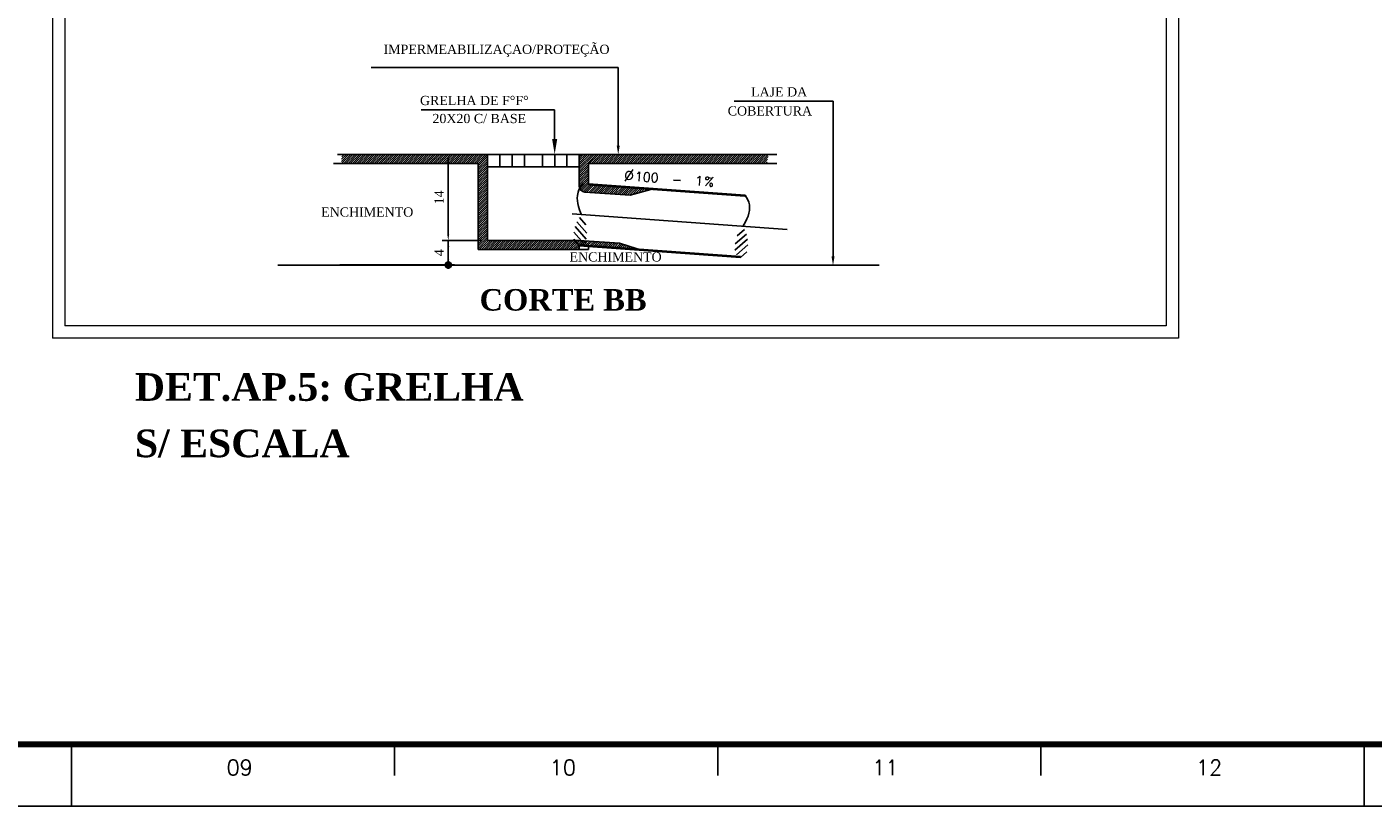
# Model space of a CAD drawing. Header units: millimetres. Extents: x -2955 to 33530, y 0 to 13523.
# Tile 5 of 10: x 48 to 70, y 0 to 13. Entities that reach past the tile are written whole.
import ezdxf

# ---------------------------------------------------------------- set-up
doc = ezdxf.new("R2010")
doc.units = ezdxf.units.MM
doc.header["$MEASUREMENT"] = 0
for name, color, linetype in [('BASE', 9, 'Continuous'), ('MARGEM', 4, 'Continuous'), ('TEX', 1, 'Continuous'), ('Textos', 7, 'Continuous'), ('TUB', 7, 'Continuous')]:
    doc.layers.add(name, color=color, linetype=linetype)
doc.layers.add('Nível 1', color=7, linetype='Continuous', lineweight=5)
doc.styles.add('ROMANS', font='ROMANS')
doc.styles.add('TimesNewRoman', font='times.ttf')
doc.styles.add('TimesNewRomanN', font='timesbd.ttf')
doc.dimstyles.new('UM_10.000000', dxfattribs={"dimtxt": 0.18, "dimasz": 0.1, "dimexe": 0.1, "dimexo": 0.1, "dimgap": 0, "dimtad": 1, "dimtih": 1, "dimtoh": 1, "dimdec": 3, "dimlfac": 10, "dimzin": 0, "dimdsep": 46, "dimtxsty": 'Standard', "dimblk": 'CLOSED', "dimblk1": 'CLOSED', "dimblk2": 'CLOSED', "dimcen": 0.09, "dimadec": 3, "dimazin": 2, "dimtfac": 1, "dimtdec": 4, "dimtofl": 0, "dimtmove": 0, "dimatfit": 3, "dimldrblk": 'CLOSED', "dimfxl": 0, "dimtolj": 1, "dimarcsym": 0})

# ---------------------------------------------------------------- blocks, each defined once
blk = doc.blocks.new('*D25')
at = {"layer": 'BASE', "color": 0, "lineweight": -2}
for p, q in [((55.554, 9.143), (54.915, 9.143)), ((55.015, 8.843), (55.015, 9.043)), ((53.25, 8.743), (55.115, 8.743))]:
    blk.add_line(p, q, dxfattribs=at)
at = {"layer": 'BASE', "color": 0}
for points in [[(55.031, 9.043), (54.998, 9.043), (55.015, 9.143)], [(54.998, 8.843), (55.031, 8.843), (55.015, 8.743)]]:
    blk.add_solid(points, dxfattribs=at)
at = {"layer": 'Defpoints', "color": 0}
for p in [(55.015, 9.143), (55.654, 9.143), (53.15, 8.743)]:
    blk.add_point(p, dxfattribs=at)
at = {"layer": 'BASE', "color": 9, "insert": (54.865, 8.943), "char_height": 0.15, "attachment_point": 5, "rotation": 90, "style": 'TimesNewRoman'}
blk.add_mtext('\\A1;4', dxfattribs=at)
blk = doc.blocks.new('*D26')
at = {"layer": 'BASE', "color": 0, "lineweight": -2}
for p, q in [((55.554, 10.543), (54.915, 10.543)), ((55.015, 10.443), (55.015, 9.243))]:
    blk.add_line(p, q, dxfattribs=at)
at = {"layer": 'BASE', "color": 0}
for points in [[(55.031, 10.443), (54.998, 10.443), (55.015, 10.543)], [(54.998, 9.243), (55.031, 9.243), (55.015, 9.143)]]:
    blk.add_solid(points, dxfattribs=at)
at = {"layer": 'Defpoints', "color": 0}
for p in [(55.654, 10.543), (55.015, 9.143), (55.015, 9.143)]:
    blk.add_point(p, dxfattribs=at)
at = {"layer": 'BASE', "color": 9, "insert": (54.865, 9.843), "char_height": 0.15, "attachment_point": 5, "rotation": 90, "style": 'TimesNewRoman'}
blk.add_mtext('\\A1;14', dxfattribs=at)

msp = doc.modelspace()

# ---------------------------------------------------------------- hatches: boundary and pattern name
at = {"layer": 'BASE', "linetype": 'Continuous'}
for points in [[(57.804643, 10.685197), (57.754643, 10.685197), (57.779643, 10.535197), (57.804643, 10.685197)], [(61.298551, 8.885197), (61.248551, 8.885197), (61.273551, 8.735197), (61.298551, 8.885197)]]:
    msp.add_hatch(color=1, dxfattribs=at).paths.add_polyline_path(points)
at = {"layer": 'TEX', "linetype": 'Continuous'}
for color, points in [(3, [(56.787598, 10.792867), (56.704265, 10.792867), (56.745931, 10.542867), (56.787598, 10.792867)]), (256, [(55.06479, 8.742867), (55.064599, 8.747225), (55.06403, 8.75155), (55.063086, 8.755808), (55.061774, 8.759968), (55.060105, 8.763998), (55.058091, 8.767867), (55.055747, 8.771546), (55.053092, 8.775007), (55.050145, 8.778223), (55.046929, 8.781169), (55.043469, 8.783825), (55.03979, 8.786169), (55.035921, 8.788183), (55.031891, 8.789852), (55.027731, 8.791164), (55.023472, 8.792108), (55.019148, 8.792677), (55.01479, 8.792867), (55.010432, 8.792677), (55.006107, 8.792108), (55.001849, 8.791164), (54.997689, 8.789852), (54.993659, 8.788183), (54.98979, 8.786169), (54.986111, 8.783825), (54.98265, 8.781169), (54.979434, 8.778223), (54.976488, 8.775007), (54.973832, 8.771546), (54.971488, 8.767867), (54.969474, 8.763998), (54.967805, 8.759968), (54.966493, 8.755808), (54.965549, 8.75155), (54.96498, 8.747225), (54.96479, 8.742867), (55.01479, 8.742867), (55.06479, 8.742867)]), (256, [(54.96479, 8.742867), (54.96498, 8.738509), (54.965549, 8.734185), (54.966493, 8.729926), (54.967805, 8.725766), (54.969474, 8.721736), (54.971488, 8.717867), (54.973832, 8.714188), (54.976488, 8.710728), (54.979434, 8.707512), (54.98265, 8.704565), (54.986111, 8.70191), (54.98979, 8.699566), (54.993659, 8.697552), (54.997689, 8.695883), (55.001849, 8.694571), (55.006107, 8.693627), (55.010432, 8.693058), (55.01479, 8.692867), (55.019148, 8.693058), (55.023472, 8.693627), (55.027731, 8.694571), (55.031891, 8.695883), (55.035921, 8.697552), (55.03979, 8.699566), (55.043469, 8.70191), (55.046929, 8.704565), (55.050145, 8.707512), (55.053092, 8.710728), (55.055747, 8.714188), (55.058091, 8.717867), (55.060105, 8.721736), (55.061774, 8.725766), (55.063086, 8.729926), (55.06403, 8.734185), (55.064599, 8.738509), (55.06479, 8.742867), (55.01479, 8.742867), (54.96479, 8.742867)])]:
    msp.add_hatch(color=color, dxfattribs=at).paths.add_polyline_path(points)
h = msp.add_hatch(dxfattribs=at)
h.set_pattern_fill('ANSI31', color=256, scale=0.2, style=0)
h.paths.add_polyline_path([(55.503931, 10.392867), (55.503931, 8.992867), (57.145931, 8.992867), (57.145931, 9.055293), (57.132435, 9.059671), (57.120594, 9.06419), (57.110548, 9.068918), (57.101831, 9.074633), (57.093943, 9.08129), (57.087148, 9.089501), (57.081283, 9.098303), (57.076331, 9.107164), (57.072275, 9.11519), (57.068075, 9.12427), (57.06399, 9.133991), (57.060681, 9.142867), (55.653931, 9.142867), (55.653931, 10.542867), (53.284971, 10.542867), (53.273849, 10.392867), (55.503931, 10.392867)])
h = msp.add_hatch(dxfattribs=at)
h.set_pattern_fill('ANSI31', color=256, scale=0.2, style=0)
h.paths.add_polyline_path([(60.198632, 10.392867), (60.221628, 10.542867), (57.145931, 10.542867), (57.145931, 10.338613), (57.145931, 10.026969), (57.145931, 10.026969), (57.146312, 10.018254), (57.14745, 10.009604), (57.149339, 10.001087), (57.151962, 9.992767), (57.1553, 9.984707), (57.159329, 9.976969), (57.164016, 9.969612), (57.169327, 9.96269), (57.175221, 9.956258), (57.181652, 9.950365), (57.188574, 9.945054), (57.195931, 9.940367), (57.203669, 9.936338), (57.211729, 9.933), (57.220049, 9.930377), (57.228566, 9.928488), (57.237216, 9.92735), (57.239088, 9.927204), (57.972799, 9.876875), (58.31003, 9.971626), (57.295931, 10.04535), (57.295931, 10.392867), (60.198632, 10.392867)])
h = msp.add_hatch(dxfattribs=at)
h.set_pattern_fill('ANSI31', color=256, scale=0.2, style=0)
h.paths.add_polyline_path([(57.071266, 9.142867), (57.060718, 9.142867), (57.061198, 9.14148), (57.063094, 9.136395), (57.065075, 9.13141), (57.067113, 9.126559), (57.069181, 9.121879), (57.07125, 9.117404), (57.073298, 9.113164), (57.075323, 9.109159), (57.077326, 9.105384), (57.079311, 9.10183), (57.081282, 9.098493), (57.08324, 9.095366), (57.085188, 9.092442), (57.087131, 9.089715), (57.089073, 9.087176), (57.091035, 9.084805), (57.093041, 9.082579), (57.095115, 9.080477), (57.09728, 9.078474), (57.099561, 9.076549), (57.101981, 9.074679), (57.104564, 9.072842), (57.107355, 9.071012), (57.110481, 9.069159), (57.114092, 9.06725), (57.118337, 9.065252), (57.123363, 9.063133), (57.129321, 9.060859), (57.136359, 9.058398), (57.144626, 9.055716), (57.146351, 9.056009), (57.071266, 9.142867)])
h = msp.add_hatch(dxfattribs=at)
h.set_pattern_fill('ANSI31', color=256, scale=0.2, style=0)
h.paths.add_polyline_path([(57.146351, 9.056009), (57.153194, 9.057174), (57.160514, 9.058591), (57.166738, 9.05998), (57.172018, 9.06135), (57.176507, 9.062713), (57.180356, 9.064079), (57.183718, 9.06546), (57.186744, 9.066867), (57.189566, 9.068312), (57.192231, 9.069812), (57.194766, 9.071387), (57.197198, 9.073055), (57.199555, 9.074836), (57.201861, 9.076748), (57.204146, 9.07881), (57.206434, 9.081042), (57.208751, 9.083459), (57.211102, 9.08607), (57.213491, 9.088882), (57.21522, 9.091026), (57.171865, 9.141179), (57.145931, 9.142867), (57.071266, 9.142867), (57.146351, 9.056009)])
h = msp.add_hatch(dxfattribs=at)
h.set_pattern_fill('ANSI31', color=256, scale=0.2, style=0)
h.paths.add_polyline_path([(57.21522, 9.091026), (57.215924, 9.091899), (57.218402, 9.095127), (57.220931, 9.098574), (57.223513, 9.102244), (57.226152, 9.106143), (57.228847, 9.110271), (57.23157, 9.114603), (57.234289, 9.119108), (57.23697, 9.123755), (57.239581, 9.128512), (57.242089, 9.133347), (57.243623, 9.136507), (57.171865, 9.141179), (57.21522, 9.091026)])
h = msp.add_hatch(dxfattribs=at)
h.set_pattern_fill('ANSI31', color=256, scale=0.2, style=0)
h.paths.add_polyline_path([(57.243623, 9.136507), (57.242089, 9.133347), (57.239581, 9.128512), (57.23697, 9.123755), (57.234289, 9.119108), (57.23157, 9.114603), (57.228847, 9.110271), (57.226152, 9.106143), (57.223513, 9.102244), (57.220931, 9.098574), (57.218402, 9.095127), (57.215924, 9.091899), (57.213491, 9.088882), (57.211102, 9.08607), (57.208751, 9.083459), (57.206434, 9.081042), (57.204146, 9.07881), (57.201861, 9.076748), (57.199555, 9.074836), (57.197198, 9.073055), (57.194766, 9.071387), (57.192938, 9.070251), (58.085354, 9.005373), (57.798452, 9.100383), (57.243623, 9.136507)])

# ---------------------------------------------------------------- linework, layer by layer
at = {"layer": 'BASE', "color": 7}
for p, q in [((57.779643, 11.952844), (57.629643, 11.952844)), ((57.779643, 10.818022), (57.779643, 11.952844)), ((61.273551, 9.018022), (61.273551, 11.408165))]:
    msp.add_line(p, q, dxfattribs=at)
at = {"layer": 'BASE'}
for p, q in [((55.653931, 10.542867), (53.216262, 10.542867)), ((55.653931, 10.542867), (55.653931, 9.142867)), ((57.145931, 10.542867), (60.36046, 10.542867)), ((57.145931, 10.542867), (57.145931, 10.338613)), ((55.503931, 10.392867), (53.150323, 10.392867)), ((55.503931, 10.392867), (55.503931, 8.992867)), ((57.295931, 10.392867), (60.36046, 10.392867)), ((57.295931, 10.392867), (57.295931, 10.04535)), ((57.295931, 8.992867), (55.503931, 8.992867)), ((57.145931, 9.142867), (55.653931, 9.142867)), ((57.145931, 9.055621), (57.145931, 8.992867)), ((57.295931, 9.044716), (57.295931, 8.992867)), ((62.023814, 8.742867), (52.240523, 8.742867))]:
    msp.add_line(p, q, dxfattribs=at)
at = {"layer": 'BASE', "color": 7, "linetype": 'Continuous'}
for p, q in [((55.653931, 10.542867), (55.653931, 10.338613)), ((57.145931, 10.542867), (57.145931, 10.338613))]:
    msp.add_line(p, q, dxfattribs=at)
at = {"layer": 'BASE', "color": 8}
msp.add_line((57.145931, 10.542867), (55.653931, 10.542867), dxfattribs=at)
at = {"layer": 'BASE', "color": 8, "linetype": 'Continuous'}
for p, q in [((55.853931, 10.542867), (55.853931, 10.338613)), ((56.053931, 10.542867), (56.053931, 10.338613)), ((56.253931, 10.542867), (56.253931, 10.338613)), ((56.545931, 10.542867), (56.545931, 10.338613)), ((56.745931, 10.542867), (56.745931, 10.338613)), ((56.945931, 10.542867), (56.945931, 10.338613)), ((55.653931, 10.338613), (56.399931, 10.338613)), ((55.853931, 10.379911), (55.85343, 10.380412)), ((57.145931, 10.338613), (56.399931, 10.338613)), ((56.945931, 10.379911), (56.946433, 10.380412))]:
    msp.add_line(p, q, dxfattribs=at)
at = {"layer": 'MARGEM', "lineweight": 100}
msp.add_line((89.936559, 0.941921), (9.336559, 0.941925), dxfattribs=at)
at = {"layer": 'MARGEM', "color": 1}
for p, q in [((48.886559, 0.941923), (48.886559, -0.058077)), ((54.142809, 0.941923), (54.142809, 0.441923)), ((59.399059, 0.941923), (59.399059, 0.441923)), ((64.655309, 0.941922), (64.655309, 0.441922)), ((69.911559, 0.941922), (69.911559, -0.058078)), ((6.836559, -0.058075), (90.936559, -0.058079))]:
    msp.add_line(p, q, dxfattribs=at)
at = {"layer": 'Nível 1', "linetype": 'Continuous'}
for p, q in [((48.577849, 25.18255), (48.577849, 7.552186)), ((66.892128, 25.18255), (66.892128, 7.552186)), ((48.777849, 24.98255), (48.777849, 7.752186)), ((66.692128, 24.98255), (66.692128, 7.752186)), ((66.692128, 7.752186), (48.777849, 7.752186)), ((66.892128, 7.552186), (48.577849, 7.552186))]:
    msp.add_line(p, q, dxfattribs=at)
at = {"layer": 'TEX', "color": 7, "linetype": 'Continuous'}
for p, q in [((57.779643, 11.952844), (53.758959, 11.952844)), ((57.779643, 10.668022), (57.779643, 11.952844)), ((61.273551, 11.408165), (59.666707, 11.408165)), ((56.743487, 11.269364), (54.572382, 11.269364)), ((56.743487, 10.792867), (56.743487, 11.269364))]:
    msp.add_line(p, q, dxfattribs=at)
at = {"layer": 'TEX', "color": 9}
msp.add_line((58.678332, 10.123729), (58.791665, 10.115489), dxfattribs=at)
at = {"layer": 'TEX', "color": 3, "linetype": 'Continuous'}
msp.add_line((61.273551, 8.868022), (61.273551, 10.152844), dxfattribs=at)
at = {"layer": 'TEX'}
for p, q in [((55.01479, 9.142867), (55.01479, 8.681564)), ((57.145931, 9.142867), (57.798452, 9.100383)), ((57.798452, 9.100383), (58.085354, 9.005373))]:
    msp.add_line(p, q, dxfattribs=at)
for points in [[(57.145931, 10.338613), (57.145931, 10.026969, 0.394293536), (57.239088, 9.927204), (57.239088, 9.927204), (57.972799, 9.876875), (58.31003, 9.971626)], [(54.96479, 8.742867, 1), (55.06479, 8.742867), (55.06479, 8.742867, 1), (54.96479, 8.742867), (54.96479, 8.742867)]]:
    msp.add_lwpolyline(points, format="xyb", dxfattribs=at)
at = {"layer": 'TUB', "color": 4}
for p, q in [((59.842783, 9.878243), (57.295931, 10.063398)), ((59.841478, 9.860291), (57.295931, 10.04535)), ((57.266996, 9.263446), (57.108901, 9.44633)), ((57.252973, 9.394351), (57.149543, 9.513998)), ((57.217768, 9.091026), (57.058242, 9.275566)), ((57.255833, 9.161676), (57.078539, 9.366769)), ((59.680598, 9.087793), (59.863482, 9.245889)), ((59.713407, 9.215294), (59.833055, 9.318724)), ((57.1489, 9.056009), (57.057731, 9.161473)), ((59.769115, 8.864918), (57.144626, 9.055716)), ((59.77042, 8.88287), (57.145931, 9.073669)), ((59.676924, 8.985479), (59.882018, 9.162773)), ((59.70437, 8.910066), (59.888911, 9.069593)), ((59.76745, 8.865457), (59.872914, 8.956626))]:
    msp.add_line(p, q, dxfattribs=at)
at = {"layer": 'TUB', "color": 4, "linetype": 'Continuous'}
msp.add_line((57.031585, 9.573275), (60.526785, 9.319176), dxfattribs=at)
at = {"layer": 'TUB', "color": 4}
for points in [[(57.218294, 10.069042), (57.161279, 10.000688), (57.140818, 9.966244), (57.125656, 9.926687), (57.115248, 9.874492), (57.113109, 9.832097), (57.115605, 9.788422), (57.121588, 9.740707), (57.133416, 9.695408), (57.14857, 9.642985), (57.165164, 9.598069), (57.18146, 9.562379)], [(59.842783, 9.878243), (59.889313, 9.802362), (59.904577, 9.765321), (59.913857, 9.723987), (59.916607, 9.670836), (59.912592, 9.628577), (59.903805, 9.585721), (59.890984, 9.539374), (59.872729, 9.496262), (59.850151, 9.446582), (59.827236, 9.404538), (59.805949, 9.37158)]]:
    msp.add_lwpolyline(points, dxfattribs=at)

# ---------------------------------------------------------------- texts
at = {"color": 7, "char_height": 0.15, "width": 23.67072572, "attachment_point": 7, "line_spacing_factor": 0.9, "style": 'TimesNewRoman'}
for insert in [(52.947941, 9.527492), (56.987941, 8.797492)]:
    msp.add_mtext('ENCHIMENTO', dxfattribs=dict(at, insert=insert))
at = {"layer": 'MARGEM', "color": 1, "char_height": 0.25, "width": 49.02981569, "attachment_point": 8, "line_spacing_factor": 0.798, "style": 'ROMANS'}
for s, insert in [('09', (51.621944, 0.442873)), ('10', (56.878194, 0.442873)), ('11', (62.125246, 0.442872)), ('12', (67.390694, 0.442872))]:
    msp.add_mtext(s, dxfattribs=dict(at, insert=insert))
at = {"layer": 'TEX', "color": 7, "char_height": 0.15, "attachment_point": 6, "line_spacing_factor": 0.9, "style": 'TimesNewRoman'}
for s, insert, width in [('IMPERMEABILIZAÇAO/PROTEÇÃO', (57.637941, 12.227242), 58.11040789), ('LAJE DA', (60.852941, 11.557992), 14.42270954), ('GRELHA DE F%%dF°', (56.322941, 11.417992), 27.62167403), ('20X20 C/ BASE', (56.281274, 11.124809), 24.12525959), ('COBERTURA', (60.932941, 11.247992), 21.71273363)]:
    msp.add_mtext(s, dxfattribs=dict(at, insert=insert, width=width))
at = {"layer": 'TEX', "color": 9, "rotation": 355.8403264, "line_spacing_factor": 0.9, "style": 'ROMANS'}
for s, insert, char_height, width, attachment_point in [('%%c', (57.864554, 10.106478), 0.2, 2.8952381, 7), ('100', (58.04653, 10.112361), 0.15, 6.51428571, 7), ('1', (59.15153, 10.032361), 0.15, 1.25714286, 9), ('%', (59.177434, 10.029582), 0.15, 2.4, 7)]:
    msp.add_mtext(s, dxfattribs=dict(at, insert=insert, char_height=char_height, width=width, attachment_point=attachment_point))
at = {"layer": 'Textos', "insert": (55.524015, 7.99635), "char_height": 0.35, "width": 435.2, "attachment_point": 7, "line_spacing_factor": 0.9, "style": 'TimesNewRomanN'}
msp.add_mtext('CORTE BB', dxfattribs=at)
at = {"layer": 'Textos', "color": 5, "insert": (49.917367, 6.524196), "char_height": 0.45, "width": 1664, "attachment_point": 7, "line_spacing_factor": 0.9, "style": 'TimesNewRomanN'}
msp.add_mtext('DET.AP.5: GRELHA', dxfattribs=at)
at = {"layer": 'Textos', "color": 3, "insert": (49.917367, 5.610138), "char_height": 0.45, "width": 627.2, "attachment_point": 7, "line_spacing_factor": 0.9, "style": 'TimesNewRomanN'}
msp.add_mtext('S/ ESCALA', dxfattribs=at)

# ---------------------------------------------------------------- dimensions: what is measured, and where the dimension line sits
at = {"layer": 'BASE'}
for p1, p2, text, override, picture, middle in [((55.653931, 10.542867), (55.01479, 9.142867), '14', {"dimtxt": 0.15, "dimasz": 0.1, "dimexe": 0.1, "dimexo": 0.1, "dimtad": 1, "dimtih": 0, "dimtoh": 0, "dimdec": 3, "dimlfac": 10, "dimzin": 8, "dimtxsty": 'TimesNewRoman', "dimsah": 1, "dimdle": 0, "dimse1": 0, "dimse2": 1, "dimclrt": 9, "dimadec": 1, "dimazin": 3, "dimtmove": 2}, '*D26', (54.86479, 9.842867)), ((53.150323, 8.742867), (55.653931, 9.142867), '4', {"dimtxt": 0.15, "dimasz": 0.1, "dimexe": 0.1, "dimexo": 0.1, "dimtad": 1, "dimtih": 0, "dimtoh": 0, "dimdec": 3, "dimlfac": 10, "dimzin": 8, "dimtxsty": 'TimesNewRoman', "dimsah": 1, "dimdle": 0, "dimse1": 0, "dimse2": 0, "dimclrt": 9, "dimadec": 1, "dimazin": 3, "dimtmove": 2}, '*D25', (54.86479, 8.942867))]:
    dim = msp.add_linear_dim(base=(55.01479, 9.142867), p1=p1, p2=p2, angle=90, text=text, dimstyle='UM_10.000000', override=override, dxfattribs=at)
    dim.commit()
    dim.dimension.update_dxf_attribs({"geometry": picture, "text_midpoint": middle, "dimtype": 160, "text_rotation": 90})

doc.saveas('drawing.dxf')
